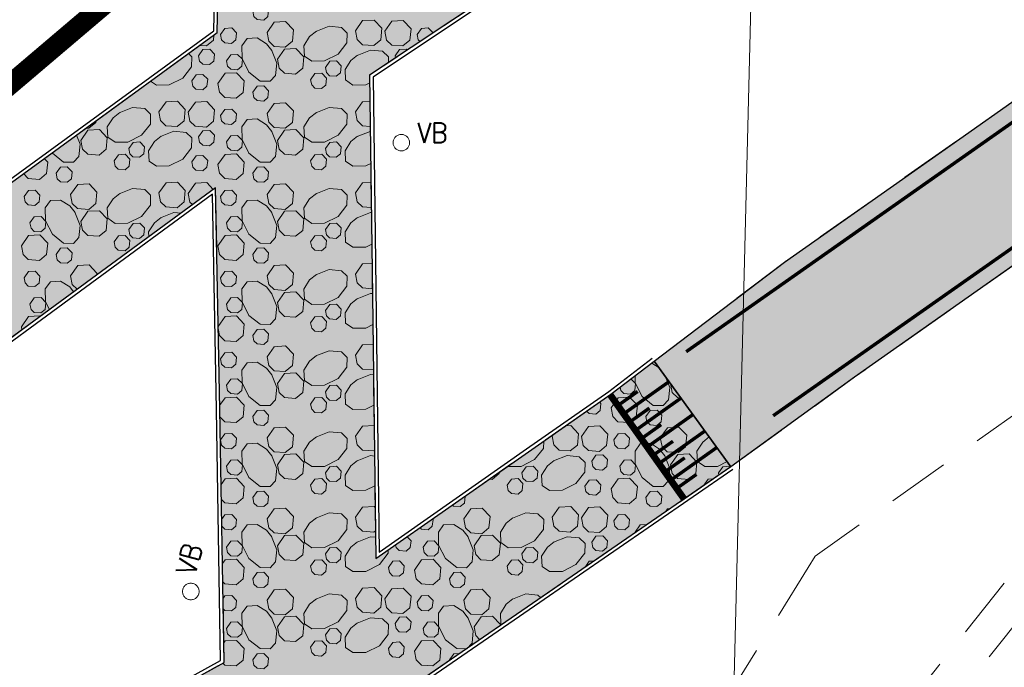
# Model space of a CAD drawing. Header units: metres. Extents: x 148316 to 148653, y 486436 to 486744.
# Tile 12 of 87: x 148396 to 148425, y 486558 to 486577. Entities that reach past the tile are written whole.
import ezdxf

# ---------------------------------------------------------------- set-up
doc = ezdxf.new("R2010")
doc.units = ezdxf.units.M
doc.header["$MEASUREMENT"] = 0
doc.linetypes.add('3-3 (0.10)', pattern=[6, -3, 3])
doc.linetypes.add('DGN Style 2', pattern=[3.0576, 1.83456, -1.22304])
for name, color, linetype, lineweight in [('BWR-nieuw-belijning-3-3 streep dik 100', 51, '3-3 (0.10)', 0), ('BWR-nieuw-raster-asfaltweg 60%', 253, 'Continuous', 30), ('BWR-nieuw-raster-betongranulaat 20%', 254, 'Continuous', 30), ('BWR-verw-band-opsluit 100x200_GV', 6, '1020w', 30), ('BWR-verw-situatie', 214, 'DGN Style 2', 13), ('N-WE-VW-MARKERING_DREMPEL-G', 7, 'Continuous', 30), ('N-WE-VW-MARKERING_LANGS_STREEP_DOORGETROKKEN_010-G', 7, 'Continuous', 13), ('TOP-L-duiker', 7, 'Continuous', 0), ('WVB-alg-werkgrens', 6, 'Continuous', 53), ('WVB-pen-dik 013', 1, 'Continuous', 0)]:
    doc.layers.add(name, color=color, linetype=linetype, lineweight=lineweight)
doc.styles.add('Style-STANDARD', font='STANDARD.shx')
doc.styles.add('Style-WORKING', font='WORKING.shx')
doc.linetypes.add('1020w', pattern='A,1.8,-0.3,["v",Style-WORKING,S=0.499998,R=0,X=-0.132,Y=-0.187],-2.1', length=4.2)
doc.linetypes.add('betonrugw', pattern='A,1,-1.1,["v",Style-WORKING,S=0.499998,R=0,X=-0.132,Y=-0.187],-2.1', length=4.2)

# ---------------------------------------------------------------- blocks, each defined once
blk = doc.blocks.new('14')
at = {"color": 0, "linetype": 'ByBlock', "lineweight": -2}
blk.add_circle((0, 0), 0.25, dxfattribs=at)
at = {"color": 0, "linetype": 'ByBlock', "lineweight": -2, "style": 'Style-STANDARD'}
blk.add_text('VB', height=0.6, dxfattribs=at).set_placement((0.483, 0))

msp = doc.modelspace()

# ---------------------------------------------------------------- hatches: boundary and pattern name
at = {"layer": 'BWR-nieuw-raster-asfaltweg 60%'}
msp.add_hatch(color=256, dxfattribs=at).paths.add_polyline_path([(148425.534, 486574.897, 0.151059), (148429.434, 486572.794), (148428.229, 486571.946), (148420.725, 486566.663), (148417.076, 486564.021), (148414.815, 486567.143), (148418.657, 486570.064), (148423.83, 486573.699)])
at = {"layer": 'BWR-nieuw-raster-betongranulaat 20%'}
msp.add_hatch(color=256, dxfattribs=at).paths.add_polyline_path([(148402.604, 486551.092), (148402.459, 486554.116), (148402.395, 486554.128), (148402.237, 486554.035), (148400.721, 486553.145), (148396.138, 486550.624), (148395.445, 486550.243), (148394.065, 486549.403), (148392.273, 486552.907), (148393.697, 486553.603), (148402.115, 486558.251), (148401.987, 486565.719), (148401.865, 486572.257), (148394.199, 486566.633), (148394.3, 486566.518), (148393.832, 486566.187), (148391.487, 486569.233), (148392.769, 486570.183), (148393.614, 486570.797), (148401.836, 486576.775), (148401.913, 486576.831), (148402.053, 486583.234), (148406.712, 486583.112), (148406.709, 486583.063), (148406.533, 486580.127), (148411.61, 486583.658), (148415.117, 486586.097), (148417.412, 486582.847), (148416.905, 486582.575), (148411.327, 486578.853), (148406.411, 486575.573), (148406.494, 486569.071), (148406.593, 486561.312), (148411.104, 486564.465), (148413.534, 486566.164), (148414.815, 486567.143), (148417.076, 486564.021), (148411.223, 486559.992), (148406.756, 486556.917), (148407.038, 486553.161), (148407.134, 486551.445), (148407.135, 486551.412), (148402.605, 486551.052)], flags=0)

# ---------------------------------------------------------------- linework, layer by layer
at = {"layer": 'BWR-nieuw-belijning-3-3 streep dik 100', "color": 7, "const_width": 0.1, "flags": 128}
msp.add_lwpolyline([(148458.529, 486593.745), (148418.323, 486565.527)], dxfattribs=at)
at = {"layer": 'BWR-nieuw-raster-asfaltweg 60%', "flags": 128}
msp.add_lwpolyline([(148425.534, 486574.897, 0.151059), (148429.434, 486572.794), (148428.229, 486571.946), (148420.725, 486566.663), (148417.076, 486564.021), (148414.815, 486567.143), (148418.657, 486570.064), (148423.83, 486573.699)], format="xyb", close=True, dxfattribs=at)
at = {"layer": 'BWR-nieuw-raster-betongranulaat 20%', "flags": 128}
for points in [[(148393.614, 486570.797), (148401.836, 486576.775), (148401.913, 486576.831), (148402.053, 486583.234), (148406.712, 486583.112), (148406.709, 486583.063), (148406.533, 486580.127), (148411.61, 486583.658), (148415.117, 486586.097), (148417.412, 486582.847), (148416.905, 486582.575), (148411.327, 486578.853), (148406.411, 486575.573), (148406.494, 486569.071), (148406.593, 486561.312), (148411.104, 486564.465), (148413.534, 486566.164), (148414.815, 486567.143), (148417.076, 486564.021), (148411.223, 486559.992), (148406.756, 486556.917)], [(148393.697, 486553.603), (148402.115, 486558.251), (148401.987, 486565.719), (148401.865, 486572.257), (148394.199, 486566.633)]]:
    msp.add_lwpolyline(points, dxfattribs=at)
at = {"layer": 'BWR-verw-band-opsluit 100x200_GV', "linetype": 'betonrugw', "flags": 128}
for points in [[(148391.427, 486569.313), (148392.71, 486570.264), (148393.555, 486570.878), (148401.814, 486576.883), (148401.954, 486583.285), (148401.957, 486584.007), (148402.025, 486585.533), (148402.101, 486587.055), (148402.184, 486588.579), (148402.216, 486589.109), (148402.243, 486589.561)], [(148417.459, 486582.759), (148416.957, 486582.489), (148406.512, 486575.52), (148406.691, 486561.502), (148411.047, 486564.547), (148413.475, 486566.245), (148414.754, 486567.222)], [(148392.229, 486552.997), (148393.651, 486553.692), (148402.014, 486558.309), (148401.887, 486565.717), (148401.769, 486572.062), (148394.265, 486566.558)], [(148417.133, 486563.939), (148411.28, 486559.91), (148406.86, 486556.867), (148407.138, 486553.168), (148407.138, 486553.167), (148407.234, 486551.451), (148407.234, 486551.449), (148407.355, 486548.512), (148407.355, 486548.517), (148407.734, 486544.417)]]:
    msp.add_lwpolyline(points, dxfattribs=at)
at = {"layer": 'BWR-verw-situatie', "linetype": 'DGN Style 2'}
for p, q in [((148450.763, 486583.567), (148419.559, 486561.383)), ((148419.352, 486561.049), (148419.559, 486561.383)), ((148415.251, 486554.443), (148419.352, 486561.049)), ((148425.146, 486560.587), (148423.212, 486558.16)), ((148425.841, 486559.853), (148423.811, 486557.307)), ((148423.212, 486558.16), (148419.19, 486553.113))]:
    msp.add_line(p, q, dxfattribs=at)
at = {"layer": 'BWR-verw-situatie'}
for p, q in [((148417.076, 486564.021), (148411.223, 486559.992)), ((148411.223, 486559.992), (148406.756, 486556.917))]:
    msp.add_line(p, q, dxfattribs=at)
at = {"layer": 'BWR-verw-situatie', "flags": 128}
for points in [[(148414.815, 486567.143), (148418.657, 486570.064), (148423.83, 486573.699), (148428.292, 486576.837), (148453.446, 486594.525), (148457.314, 486597.229)], [(148402.343, 486589.555), (148402.316, 486589.103), (148402.284, 486588.573), (148402.201, 486587.05), (148402.125, 486585.528), (148402.057, 486584.005), (148402.054, 486583.284), (148401.913, 486576.831)], [(148417.412, 486582.847), (148416.905, 486582.575), (148411.327, 486578.853), (148406.411, 486575.573)], [(148401.913, 486576.831), (148401.836, 486576.775), (148393.614, 486570.797)], [(148406.411, 486575.573), (148406.494, 486569.071), (148406.593, 486561.312)], [(148401.865, 486572.257), (148394.199, 486566.633), (148394.3, 486566.518), (148393.832, 486566.187)], [(148402.115, 486558.251), (148401.987, 486565.719), (148401.865, 486572.257)], [(148417.076, 486564.021), (148420.725, 486566.663), (148428.229, 486571.946)], [(148406.593, 486561.312), (148411.104, 486564.465), (148413.534, 486566.164), (148414.815, 486567.143)], [(148417.076, 486564.021), (148414.815, 486567.143)], [(148392.273, 486552.907), (148393.697, 486553.603), (148402.115, 486558.251)]]:
    msp.add_lwpolyline(points, dxfattribs=at)
at = {"layer": 'N-WE-VW-MARKERING_DREMPEL-G', "flags": 128}
for points, const_width in [([(148413.911, 486565.583), (148415.254, 486566.537)], 0.1), ([(148413.512, 486566.147), (148415.695, 486563.071)], 0.2), ([(148413.738, 486565.828), (148414.324, 486566.244)], 0.1), ([(148414.259, 486565.094), (148415.606, 486566.051)], 0.1), ([(148414.085, 486565.339), (148414.671, 486565.755)], 0.1), ([(148414.606, 486564.605), (148415.958, 486565.565)], 0.1), ([(148414.432, 486564.85), (148415.018, 486565.266)], 0.1), ([(148414.953, 486564.116), (148416.31, 486565.079)], 0.1), ([(148414.78, 486564.36), (148415.366, 486564.776)], 0.1), ([(148415.301, 486563.626), (148416.662, 486564.593)], 0.1), ([(148415.127, 486563.871), (148415.713, 486564.287)], 0.1), ([(148415.474, 486563.382), (148416.06, 486563.798)], 0.1)]:
    msp.add_lwpolyline(points, dxfattribs=dict(at, const_width=const_width))
at = {"layer": 'N-WE-VW-MARKERING_LANGS_STREEP_DOORGETROKKEN_010-G', "const_width": 0.1, "flags": 128}
msp.add_lwpolyline([(148415.755, 486567.417), (148457.599, 486596.822)], dxfattribs=at)
at = {"layer": 'TOP-L-duiker', "color": 7, "linetype": 'Continuous', "lineweight": 0, "flags": 128}
msp.add_lwpolyline([(148417.035, 486552.257), (148418.192, 486599.046)], dxfattribs=at)
at = {"layer": 'WVB-alg-werkgrens', "const_width": 0.6, "flags": 128}
msp.add_lwpolyline([(148548.149, 486682.039), (148429.135, 486597.978), (148424.723, 486596.403), (148422.293, 486596.275), (148409.921, 486585.871), (148409.991, 486591.673), (148399.824, 486591.795), (148399.666, 486578.585), (148362.388, 486546.945), (148366.864, 486540.289), (148385.843, 486553.051), (148390.082, 486545.198), (148397.936, 486549.438), (148405.482, 486505.39), (148415.064, 486470.684), (148423.293, 486449.926), (148506.104, 486508.865)], dxfattribs=at)
at = {"layer": 'WVB-pen-dik 013'}
for p, q in [((148407.177, 486576.084), (148407.166, 486576.148)), ((148406.041, 486573.763), (148406.432, 486573.919)), ((148396.148, 486568.063), (148396.131, 486568.153)), ((148414.737, 486567.083), (148414.962, 486566.94)), ((148415.296, 486566.476), (148415.297, 486566.477)), ((148411.798, 486564.923), (148411.836, 486564.977)), ((148416.428, 486564.898), (148416.438, 486564.902)), ((148416.724, 486563.778), (148416.711, 486563.846)), ((148416.278, 486563.471), (148416.276, 486563.481)), ((148408.77, 486558.303), (148408.766, 486558.326))]:
    msp.add_line(p, q, dxfattribs=at)
at = {"layer": 'WVB-pen-dik 013', "flags": 128}
for points in [[(148402.963, 486577.466), (148403.091, 486577.646), (148403.291, 486577.656), (148403.431, 486577.511), (148403.411, 486577.308), (148403.286, 486577.203), (148403.088, 486577.218), (148402.993, 486577.308), (148402.963, 486577.466)], [(148405.996, 486576.886), (148406.206, 486577.186), (148406.543, 486577.203), (148406.773, 486576.961), (148406.741, 486576.623), (148406.533, 486576.451), (148406.201, 486576.476), (148406.046, 486576.628), (148405.996, 486576.886)], [(148402.013, 486576.778), (148402.141, 486576.958), (148402.341, 486576.971), (148402.481, 486576.826), (148402.458, 486576.621), (148402.336, 486576.516), (148402.136, 486576.533), (148402.043, 486576.623), (148402.013, 486576.778)], [(148403.386, 486576.838), (148403.598, 486577.136), (148403.933, 486577.156), (148404.166, 486576.913), (148404.131, 486576.576), (148403.923, 486576.403), (148403.593, 486576.426), (148403.438, 486576.578), (148403.386, 486576.838)], [(148404.823, 486576.861), (148405.216, 486577.018), (148405.578, 486576.986), (148405.748, 486576.821), (148405.743, 486576.528), (148405.481, 486576.196), (148405.078, 486575.996), (148404.701, 486575.988), (148404.486, 486576.141), (148404.468, 486576.443), (148404.641, 486576.713), (148404.841, 486576.871)], [(148406.858, 486576.873), (148407.071, 486577.171), (148407.406, 486577.191), (148407.638, 486576.948), (148407.603, 486576.611), (148407.396, 486576.438), (148407.066, 486576.461), (148406.911, 486576.613), (148406.858, 486576.873)], [(148407.816, 486576.778), (148407.943, 486576.958), (148408.143, 486576.971), (148408.283, 486576.826), (148408.283, 486576.822)], [(148401.816, 486576.761), (148401.801, 486576.611), (148401.593, 486576.438), (148401.392, 486576.452)], [(148403.511, 486576.323), (148403.668, 486575.931), (148403.633, 486575.568), (148403.473, 486575.398), (148403.181, 486575.403), (148402.848, 486575.666), (148402.646, 486576.068), (148402.641, 486576.446), (148402.793, 486576.661), (148403.093, 486576.678), (148403.363, 486576.506), (148403.521, 486576.306)], [(148407.902, 486576.568), (148407.846, 486576.623), (148407.816, 486576.778)], [(148401.363, 486576.148), (148401.488, 486576.331), (148401.691, 486576.341), (148401.831, 486576.196), (148401.808, 486575.991), (148401.683, 486575.888), (148401.486, 486575.903), (148401.391, 486575.993), (148401.363, 486576.148)], [(148403.691, 486576.046), (148403.901, 486576.346), (148404.236, 486576.363), (148404.468, 486576.121), (148404.436, 486575.783), (148404.228, 486575.611), (148403.896, 486575.636), (148403.741, 486575.788), (148403.691, 486576.046)], [(148407.166, 486576.148), (148407.291, 486576.331), (148407.493, 486576.341), (148407.52, 486576.313)], [(148401.064, 486576.213), (148401.166, 486576.116), (148401.158, 486575.826), (148400.898, 486575.491), (148400.496, 486575.291), (148400.116, 486575.286), (148399.948, 486575.403)], [(148402.188, 486576.001), (148402.316, 486576.181), (148402.516, 486576.191), (148402.656, 486576.046), (148402.636, 486575.843), (148402.511, 486575.738), (148402.313, 486575.753), (148402.218, 486575.843), (148402.188, 486576.001)], [(148406.414, 486575.348), (148406.298, 486575.291), (148405.918, 486575.286), (148405.703, 486575.436), (148405.686, 486575.741), (148405.861, 486576.008), (148406.058, 486576.166)], [(148406.041, 486576.156), (148406.436, 486576.313), (148406.796, 486576.281), (148406.968, 486576.116), (148406.964, 486575.942)], [(148405.106, 486575.808), (148405.233, 486575.986), (148405.433, 486575.998), (148405.573, 486575.853), (148405.551, 486575.648), (148405.426, 486575.546), (148405.228, 486575.561), (148405.136, 486575.651), (148405.106, 486575.808)], [(148401.163, 486575.408), (148401.291, 486575.588), (148401.491, 486575.601), (148401.631, 486575.456), (148401.608, 486575.251), (148401.486, 486575.146), (148401.286, 486575.163), (148401.193, 486575.253), (148401.163, 486575.408)], [(148401.933, 486575.331), (148402.143, 486575.631), (148402.481, 486575.648), (148402.711, 486575.406), (148402.678, 486575.068), (148402.471, 486574.896), (148402.138, 486574.921), (148401.983, 486575.073), (148401.933, 486575.331)], [(148404.671, 486575.443), (148404.798, 486575.623), (148404.998, 486575.636), (148405.136, 486575.488), (148405.116, 486575.286), (148404.993, 486575.181), (148404.793, 486575.198), (148404.701, 486575.288), (148404.671, 486575.443)], [(148402.963, 486575.073), (148403.091, 486575.253), (148403.291, 486575.263), (148403.431, 486575.118), (148403.411, 486574.916), (148403.286, 486574.811), (148403.088, 486574.826), (148402.993, 486574.916), (148402.963, 486575.073)], [(148399.021, 486574.468), (148399.413, 486574.626), (148399.776, 486574.593), (148399.946, 486574.428), (148399.941, 486574.136), (148399.678, 486573.803), (148399.276, 486573.603), (148398.898, 486573.596), (148398.683, 486573.748), (148398.666, 486574.051), (148398.838, 486574.321), (148399.038, 486574.478)], [(148400.193, 486574.493), (148400.403, 486574.793), (148400.741, 486574.811), (148400.971, 486574.568), (148400.938, 486574.231), (148400.731, 486574.058), (148400.398, 486574.083), (148400.243, 486574.236), (148400.193, 486574.493)], [(148401.056, 486574.481), (148401.268, 486574.778), (148401.603, 486574.798), (148401.836, 486574.556), (148401.801, 486574.218), (148401.593, 486574.046), (148401.263, 486574.068), (148401.108, 486574.221), (148401.056, 486574.481)], [(148403.386, 486574.446), (148403.598, 486574.743), (148403.933, 486574.763), (148404.166, 486574.521), (148404.131, 486574.183), (148403.923, 486574.011), (148403.593, 486574.033), (148403.438, 486574.186), (148403.386, 486574.446)], [(148404.823, 486574.468), (148405.216, 486574.626), (148405.578, 486574.593), (148405.748, 486574.428), (148405.743, 486574.136), (148405.481, 486573.803), (148405.078, 486573.603), (148404.701, 486573.596), (148404.486, 486573.748), (148404.468, 486574.051), (148404.641, 486574.321), (148404.841, 486574.478)], [(148405.996, 486574.493), (148406.206, 486574.793), (148406.421, 486574.804)], [(148402.013, 486574.386), (148402.141, 486574.566), (148402.341, 486574.578), (148402.481, 486574.433), (148402.458, 486574.228), (148402.336, 486574.123), (148402.136, 486574.141), (148402.043, 486574.231), (148402.013, 486574.386)], [(148406.43, 486574.066), (148406.201, 486574.083), (148406.046, 486574.236), (148405.996, 486574.493)], [(148398.333, 486574.228), (148398.328, 486574.183), (148398.121, 486574.011), (148398.041, 486574.016)], [(148403.511, 486573.931), (148403.668, 486573.538), (148403.633, 486573.176), (148403.473, 486573.006), (148403.181, 486573.011), (148402.848, 486573.273), (148402.646, 486573.676), (148402.641, 486574.053), (148402.793, 486574.268), (148403.093, 486574.286), (148403.363, 486574.113), (148403.521, 486573.913)], [(148397.757, 486573.809), (148397.866, 486573.538), (148397.831, 486573.176), (148397.671, 486573.006), (148397.378, 486573.011), (148397.046, 486573.273), (148397.039, 486573.287)], [(148397.888, 486573.653), (148398.098, 486573.953), (148398.433, 486573.971), (148398.666, 486573.728), (148398.633, 486573.391), (148398.426, 486573.218), (148398.093, 486573.243), (148397.938, 486573.396), (148397.888, 486573.653)], [(148400.238, 486573.763), (148400.633, 486573.921), (148400.993, 486573.888), (148401.166, 486573.723), (148401.158, 486573.433), (148400.898, 486573.098), (148400.496, 486572.898), (148400.116, 486572.893), (148399.901, 486573.043), (148399.883, 486573.348), (148400.058, 486573.616), (148400.256, 486573.773)], [(148401.363, 486573.756), (148401.488, 486573.938), (148401.691, 486573.948), (148401.831, 486573.803), (148401.808, 486573.598), (148401.683, 486573.496), (148401.486, 486573.511), (148401.391, 486573.601), (148401.363, 486573.756)], [(148402.188, 486573.608), (148402.316, 486573.788), (148402.516, 486573.798), (148402.656, 486573.653), (148402.636, 486573.451), (148402.511, 486573.346), (148402.313, 486573.361), (148402.218, 486573.451), (148402.188, 486573.608)], [(148403.691, 486573.653), (148403.901, 486573.953), (148404.236, 486573.971), (148404.468, 486573.728), (148404.436, 486573.391), (148404.228, 486573.218), (148403.896, 486573.243), (148403.741, 486573.396), (148403.691, 486573.653)], [(148406.444, 486572.971), (148406.298, 486572.898), (148405.918, 486572.893), (148405.703, 486573.043), (148405.686, 486573.348), (148405.861, 486573.616), (148406.058, 486573.773)], [(148399.303, 486573.416), (148399.431, 486573.593), (148399.631, 486573.606), (148399.771, 486573.461), (148399.748, 486573.256), (148399.623, 486573.153), (148399.426, 486573.168), (148399.333, 486573.258), (148399.303, 486573.416)], [(148405.106, 486573.416), (148405.233, 486573.593), (148405.433, 486573.606), (148405.573, 486573.461), (148405.551, 486573.256), (148405.426, 486573.153), (148405.228, 486573.168), (148405.136, 486573.258), (148405.106, 486573.416)], [(148398.868, 486573.051), (148398.996, 486573.231), (148399.196, 486573.243), (148399.333, 486573.096), (148399.313, 486572.893), (148399.191, 486572.788), (148398.991, 486572.806), (148398.898, 486572.896), (148398.868, 486573.051)], [(148401.163, 486573.016), (148401.291, 486573.196), (148401.491, 486573.208), (148401.631, 486573.063), (148401.608, 486572.858), (148401.486, 486572.753), (148401.286, 486572.771), (148401.193, 486572.861), (148401.163, 486573.016)], [(148401.933, 486572.938), (148402.143, 486573.238), (148402.481, 486573.256), (148402.711, 486573.013), (148402.678, 486572.676), (148402.471, 486572.503), (148402.138, 486572.528), (148401.983, 486572.681), (148401.933, 486572.938)], [(148404.671, 486573.051), (148404.798, 486573.231), (148404.998, 486573.243), (148405.136, 486573.096), (148405.116, 486572.893), (148404.993, 486572.788), (148404.793, 486572.806), (148404.701, 486572.896), (148404.671, 486573.051)], [(148396.808, 486573.119), (148396.908, 486573.013), (148396.876, 486572.676), (148396.668, 486572.503), (148396.336, 486572.528), (148396.191, 486572.671)], [(148397.161, 486572.681), (148397.288, 486572.861), (148397.488, 486572.871), (148397.628, 486572.726), (148397.608, 486572.523), (148397.483, 486572.418), (148397.286, 486572.433), (148397.191, 486572.523), (148397.161, 486572.681)], [(148402.963, 486572.681), (148403.091, 486572.861), (148403.291, 486572.871), (148403.431, 486572.726), (148403.411, 486572.523), (148403.286, 486572.418), (148403.088, 486572.433), (148402.993, 486572.523), (148402.963, 486572.681)], [(148397.583, 486572.053), (148397.796, 486572.351), (148398.131, 486572.371), (148398.363, 486572.128), (148398.328, 486571.791), (148398.121, 486571.618), (148397.791, 486571.641), (148397.636, 486571.793), (148397.583, 486572.053)], [(148400.193, 486572.101), (148400.403, 486572.401), (148400.741, 486572.418), (148400.971, 486572.176), (148400.938, 486571.838), (148400.731, 486571.666), (148400.398, 486571.691), (148400.243, 486571.843), (148400.193, 486572.101)], [(148401.056, 486572.088), (148401.268, 486572.386), (148401.603, 486572.406), (148401.795, 486572.206)], [(148403.386, 486572.053), (148403.598, 486572.351), (148403.933, 486572.371), (148404.166, 486572.128), (148404.131, 486571.791), (148403.923, 486571.618), (148403.593, 486571.641), (148403.438, 486571.793), (148403.386, 486572.053)], [(148405.996, 486572.101), (148406.206, 486572.401), (148406.451, 486572.413)], [(148396.211, 486571.993), (148396.338, 486572.173), (148396.538, 486572.186), (148396.678, 486572.041), (148396.656, 486571.836), (148396.533, 486571.731), (148396.333, 486571.748), (148396.241, 486571.838), (148396.211, 486571.993)], [(148399.021, 486572.076), (148399.413, 486572.233), (148399.776, 486572.201), (148399.946, 486572.036), (148399.941, 486571.743), (148399.678, 486571.411), (148399.276, 486571.211), (148398.898, 486571.203), (148398.683, 486571.356), (148398.666, 486571.658), (148398.838, 486571.928), (148399.038, 486572.086)], [(148401.182, 486571.756), (148401.108, 486571.828), (148401.056, 486572.088)], [(148402.013, 486571.993), (148402.141, 486572.173), (148402.341, 486572.186), (148402.481, 486572.041), (148402.458, 486571.836), (148402.336, 486571.731), (148402.136, 486571.748), (148402.043, 486571.838), (148402.013, 486571.993)], [(148404.823, 486572.076), (148405.216, 486572.233), (148405.578, 486572.201), (148405.748, 486572.036), (148405.743, 486571.743), (148405.481, 486571.411), (148405.078, 486571.211), (148404.701, 486571.203), (148404.486, 486571.356), (148404.468, 486571.658), (148404.641, 486571.928), (148404.841, 486572.086)], [(148406.461, 486571.671), (148406.201, 486571.691), (148406.046, 486571.843), (148405.996, 486572.101)], [(148397.708, 486571.538), (148397.866, 486571.146), (148397.831, 486570.783), (148397.671, 486570.613), (148397.378, 486570.618), (148397.046, 486570.881), (148396.843, 486571.283), (148396.838, 486571.661), (148396.991, 486571.876), (148397.291, 486571.893), (148397.561, 486571.721), (148397.718, 486571.521)], [(148403.511, 486571.538), (148403.668, 486571.146), (148403.633, 486570.783), (148403.473, 486570.613), (148403.181, 486570.618), (148402.848, 486570.881), (148402.646, 486571.283), (148402.641, 486571.661), (148402.793, 486571.876), (148403.093, 486571.893), (148403.363, 486571.721), (148403.521, 486571.521)], [(148396.386, 486571.216), (148396.513, 486571.396), (148396.713, 486571.406), (148396.853, 486571.261), (148396.833, 486571.058), (148396.708, 486570.953), (148396.511, 486570.968), (148396.416, 486571.058), (148396.386, 486571.216)], [(148397.888, 486571.261), (148398.098, 486571.561), (148398.433, 486571.578), (148398.666, 486571.336), (148398.633, 486570.998), (148398.426, 486570.826), (148398.093, 486570.851), (148397.938, 486571.003), (148397.888, 486571.261)], [(148400.238, 486571.371), (148400.633, 486571.528), (148400.845, 486571.509)], [(148402.188, 486571.216), (148402.316, 486571.396), (148402.516, 486571.406), (148402.656, 486571.261), (148402.636, 486571.058), (148402.511, 486570.953), (148402.313, 486570.968), (148402.218, 486571.058), (148402.188, 486571.216)], [(148403.691, 486571.261), (148403.901, 486571.561), (148404.236, 486571.578), (148404.468, 486571.336), (148404.436, 486570.998), (148404.228, 486570.826), (148403.896, 486570.851), (148403.741, 486571.003), (148403.691, 486571.261)], [(148406.041, 486571.371), (148406.436, 486571.528), (148406.463, 486571.526)], [(148399.303, 486571.023), (148399.431, 486571.201), (148399.631, 486571.213), (148399.771, 486571.068), (148399.748, 486570.863), (148399.623, 486570.761), (148399.426, 486570.776), (148399.333, 486570.866), (148399.303, 486571.023)], [(148399.892, 486570.809), (148399.883, 486570.956), (148400.058, 486571.223), (148400.256, 486571.381)], [(148405.106, 486571.023), (148405.233, 486571.201), (148405.433, 486571.213), (148405.573, 486571.068), (148405.551, 486570.863), (148405.426, 486570.761), (148405.228, 486570.776), (148405.136, 486570.866), (148405.106, 486571.023)], [(148406.475, 486570.593), (148406.298, 486570.506), (148405.918, 486570.501), (148405.703, 486570.651), (148405.686, 486570.956), (148405.861, 486571.223), (148406.058, 486571.381)], [(148396.131, 486570.546), (148396.341, 486570.846), (148396.678, 486570.863), (148396.908, 486570.621), (148396.876, 486570.283), (148396.668, 486570.111), (148396.336, 486570.136), (148396.181, 486570.288), (148396.131, 486570.546)], [(148398.868, 486570.658), (148398.996, 486570.838), (148399.196, 486570.851), (148399.333, 486570.703), (148399.313, 486570.501), (148399.191, 486570.396), (148398.991, 486570.413), (148398.898, 486570.503), (148398.868, 486570.658)], [(148401.933, 486570.546), (148402.143, 486570.846), (148402.481, 486570.863), (148402.711, 486570.621), (148402.678, 486570.283), (148402.471, 486570.111), (148402.138, 486570.136), (148401.983, 486570.288), (148401.933, 486570.546)], [(148404.671, 486570.658), (148404.798, 486570.838), (148404.998, 486570.851), (148405.136, 486570.703), (148405.116, 486570.501), (148404.993, 486570.396), (148404.793, 486570.413), (148404.701, 486570.503), (148404.671, 486570.658)], [(148397.161, 486570.288), (148397.288, 486570.468), (148397.488, 486570.478), (148397.628, 486570.333), (148397.608, 486570.131), (148397.483, 486570.026), (148397.286, 486570.041), (148397.191, 486570.131), (148397.161, 486570.288)], [(148402.963, 486570.288), (148403.091, 486570.468), (148403.291, 486570.478), (148403.431, 486570.333), (148403.411, 486570.131), (148403.286, 486570.026), (148403.088, 486570.041), (148402.993, 486570.131), (148402.963, 486570.288)], [(148397.583, 486569.661), (148397.796, 486569.958), (148398.131, 486569.978), (148398.363, 486569.736), (148398.358, 486569.684)], [(148403.386, 486569.661), (148403.598, 486569.958), (148403.933, 486569.978), (148404.166, 486569.736), (148404.131, 486569.398), (148403.923, 486569.226), (148403.593, 486569.248), (148403.438, 486569.401), (148403.386, 486569.661)], [(148405.996, 486569.708), (148406.206, 486570.008), (148406.482, 486570.023)], [(148396.211, 486569.601), (148396.338, 486569.781), (148396.538, 486569.793), (148396.678, 486569.648), (148396.656, 486569.443), (148396.533, 486569.338), (148396.333, 486569.356), (148396.241, 486569.446), (148396.211, 486569.601)], [(148397.779, 486569.26), (148397.636, 486569.401), (148397.583, 486569.661)], [(148402.013, 486569.601), (148402.141, 486569.781), (148402.341, 486569.793), (148402.481, 486569.648), (148402.458, 486569.443), (148402.336, 486569.338), (148402.136, 486569.356), (148402.043, 486569.446), (148402.013, 486569.601)], [(148404.823, 486569.683), (148405.216, 486569.841), (148405.578, 486569.808), (148405.748, 486569.643), (148405.743, 486569.351), (148405.481, 486569.018), (148405.078, 486568.818), (148404.701, 486568.811), (148404.486, 486568.963), (148404.468, 486569.266), (148404.641, 486569.536), (148404.841, 486569.693)], [(148406.491, 486569.276), (148406.201, 486569.298), (148406.046, 486569.451), (148405.996, 486569.708)], [(148396.96, 486568.659), (148396.843, 486568.891), (148396.838, 486569.268), (148396.991, 486569.483), (148397.291, 486569.501), (148397.561, 486569.328), (148397.675, 486569.183)], [(148403.511, 486569.146), (148403.668, 486568.753), (148403.633, 486568.391), (148403.473, 486568.221), (148403.181, 486568.226), (148402.848, 486568.488), (148402.646, 486568.891), (148402.641, 486569.268), (148402.793, 486569.483), (148403.093, 486569.501), (148403.363, 486569.328), (148403.521, 486569.128)], [(148403.691, 486568.868), (148403.901, 486569.168), (148404.236, 486569.186), (148404.468, 486568.943), (148404.436, 486568.606), (148404.228, 486568.433), (148403.896, 486568.458), (148403.741, 486568.611), (148403.691, 486568.868)], [(148406.041, 486568.978), (148406.436, 486569.136), (148406.493, 486569.131)], [(148396.386, 486568.823), (148396.513, 486569.003), (148396.713, 486569.013), (148396.853, 486568.868), (148396.833, 486568.666), (148396.708, 486568.561), (148396.511, 486568.576), (148396.416, 486568.666), (148396.386, 486568.823)], [(148402.188, 486568.823), (148402.316, 486569.003), (148402.516, 486569.013), (148402.656, 486568.868), (148402.636, 486568.666), (148402.511, 486568.561), (148402.313, 486568.576), (148402.218, 486568.666), (148402.188, 486568.823)], [(148405.106, 486568.631), (148405.233, 486568.808), (148405.433, 486568.821), (148405.573, 486568.676), (148405.551, 486568.471), (148405.426, 486568.368), (148405.228, 486568.383), (148405.136, 486568.473), (148405.106, 486568.631)], [(148406.505, 486568.216), (148406.298, 486568.113), (148405.918, 486568.108), (148405.703, 486568.258), (148405.686, 486568.563), (148405.861, 486568.831), (148406.058, 486568.988)], [(148396.131, 486568.153), (148396.341, 486568.453), (148396.678, 486568.471), (148396.689, 486568.46)], [(148401.941, 486568.165), (148402.143, 486568.453), (148402.481, 486568.471), (148402.711, 486568.228), (148402.678, 486567.891), (148402.471, 486567.718), (148402.138, 486567.743), (148401.983, 486567.896), (148401.942, 486568.107)], [(148404.671, 486568.266), (148404.798, 486568.446), (148404.998, 486568.458), (148405.136, 486568.311), (148405.116, 486568.108), (148404.993, 486568.003), (148404.793, 486568.021), (148404.701, 486568.111), (148404.671, 486568.266)], [(148402.963, 486567.896), (148403.091, 486568.076), (148403.291, 486568.086), (148403.431, 486567.941), (148403.411, 486567.738), (148403.286, 486567.633), (148403.088, 486567.648), (148402.993, 486567.738), (148402.963, 486567.896)], [(148405.996, 486567.316), (148406.206, 486567.616), (148406.512, 486567.632)], [(148402.013, 486567.208), (148402.141, 486567.388), (148402.341, 486567.401), (148402.481, 486567.256), (148402.458, 486567.051), (148402.336, 486566.946), (148402.136, 486566.963), (148402.043, 486567.053), (148402.013, 486567.208)], [(148403.386, 486567.268), (148403.598, 486567.566), (148403.933, 486567.586), (148404.166, 486567.343), (148404.131, 486567.006), (148403.923, 486566.833), (148403.593, 486566.856), (148403.438, 486567.008), (148403.386, 486567.268)], [(148404.823, 486567.291), (148405.216, 486567.448), (148405.578, 486567.416), (148405.748, 486567.251), (148405.743, 486566.958), (148405.481, 486566.626), (148405.078, 486566.426), (148404.701, 486566.418), (148404.486, 486566.571), (148404.468, 486566.873), (148404.641, 486567.143), (148404.841, 486567.301)], [(148406.522, 486566.882), (148406.201, 486566.906), (148406.046, 486567.058), (148405.996, 486567.316)], [(148403.511, 486566.753), (148403.668, 486566.361), (148403.633, 486565.998), (148403.473, 486565.828), (148403.181, 486565.833), (148402.848, 486566.096), (148402.646, 486566.498), (148402.641, 486566.876), (148402.793, 486567.091), (148403.093, 486567.108), (148403.363, 486566.936), (148403.521, 486566.736)], [(148403.691, 486566.476), (148403.901, 486566.776), (148404.236, 486566.793), (148404.468, 486566.551), (148404.436, 486566.213), (148404.228, 486566.041), (148403.896, 486566.066), (148403.741, 486566.218), (148403.691, 486566.476)], [(148406.041, 486566.586), (148406.436, 486566.743), (148406.524, 486566.735)], [(148402.188, 486566.431), (148402.316, 486566.611), (148402.516, 486566.621), (148402.656, 486566.476), (148402.636, 486566.273), (148402.511, 486566.168), (148402.313, 486566.183), (148402.218, 486566.273), (148402.188, 486566.431)], [(148406.535, 486565.838), (148406.298, 486565.721), (148405.918, 486565.716), (148405.703, 486565.866), (148405.686, 486566.171), (148405.861, 486566.438), (148406.058, 486566.596)], [(148414.125, 486566.616), (148414.261, 486566.476), (148414.241, 486566.273), (148414.116, 486566.168), (148413.918, 486566.183), (148413.823, 486566.273), (148413.805, 486566.371)], [(148415.139, 486566.696), (148415.273, 486566.361), (148415.238, 486565.998), (148415.078, 486565.828), (148414.786, 486565.833), (148414.453, 486566.096), (148414.251, 486566.498), (148414.248, 486566.71)], [(148415.601, 486566.058), (148415.501, 486566.066), (148415.346, 486566.218), (148415.296, 486566.476)], [(148405.106, 486566.238), (148405.233, 486566.416), (148405.433, 486566.428), (148405.573, 486566.283), (148405.551, 486566.078), (148405.426, 486565.976), (148405.228, 486565.991), (148405.136, 486566.081), (148405.106, 486566.238)], [(148401.985, 486565.834), (148402.143, 486566.061), (148402.481, 486566.078), (148402.711, 486565.836), (148402.678, 486565.498), (148402.471, 486565.326), (148402.138, 486565.351), (148401.991, 486565.496)], [(148404.671, 486565.873), (148404.798, 486566.053), (148404.998, 486566.066), (148405.136, 486565.918), (148405.116, 486565.716), (148404.993, 486565.611), (148404.793, 486565.628), (148404.701, 486565.718), (148404.671, 486565.873)], [(148413.196, 486565.927), (148413.236, 486565.886), (148413.213, 486565.681), (148413.091, 486565.576), (148412.891, 486565.593), (148412.818, 486565.664)], [(148413.538, 486565.761), (148413.748, 486566.061), (148414.086, 486566.078), (148414.316, 486565.836), (148414.283, 486565.498), (148414.076, 486565.326), (148413.743, 486565.351), (148413.588, 486565.503), (148413.538, 486565.761)], [(148402.963, 486565.503), (148403.091, 486565.683), (148403.291, 486565.693), (148403.431, 486565.548), (148403.411, 486565.346), (148403.286, 486565.241), (148403.088, 486565.256), (148402.993, 486565.346), (148402.963, 486565.503)], [(148414.568, 486565.503), (148414.696, 486565.683), (148414.896, 486565.693), (148415.036, 486565.548), (148415.016, 486565.346), (148414.891, 486565.241), (148414.693, 486565.256), (148414.598, 486565.346), (148414.568, 486565.503)], [(148402.013, 486564.816), (148402.141, 486564.996), (148402.341, 486565.008), (148402.481, 486564.863), (148402.458, 486564.658), (148402.336, 486564.553), (148402.136, 486564.571), (148402.043, 486564.661), (148402.013, 486564.816)], [(148403.386, 486564.876), (148403.598, 486565.173), (148403.933, 486565.193), (148404.166, 486564.951), (148404.131, 486564.613), (148403.923, 486564.441), (148403.593, 486564.463), (148403.438, 486564.616), (148403.386, 486564.876)], [(148404.823, 486564.898), (148405.216, 486565.056), (148405.578, 486565.023), (148405.748, 486564.858), (148405.743, 486564.566), (148405.481, 486564.233), (148405.078, 486564.033), (148404.701, 486564.026), (148404.486, 486564.178), (148404.468, 486564.481), (148404.641, 486564.751), (148404.841, 486564.908)], [(148405.996, 486564.923), (148406.206, 486565.223), (148406.543, 486565.241)], [(148412.203, 486565.233), (148412.346, 486565.241), (148412.576, 486564.998), (148412.543, 486564.661), (148412.336, 486564.488), (148412.003, 486564.513), (148411.848, 486564.666), (148411.798, 486564.923)], [(148412.661, 486564.911), (148412.873, 486565.208), (148413.208, 486565.228), (148413.441, 486564.986), (148413.406, 486564.648), (148413.198, 486564.476), (148412.868, 486564.498), (148412.713, 486564.651), (148412.661, 486564.911)], [(148413.618, 486564.816), (148413.746, 486564.996), (148413.946, 486565.008), (148414.086, 486564.863), (148414.063, 486564.658), (148413.941, 486564.553), (148413.741, 486564.571), (148413.648, 486564.661), (148413.618, 486564.816)], [(148414.991, 486564.876), (148415.203, 486565.173), (148415.538, 486565.193), (148415.771, 486564.951), (148415.736, 486564.613), (148415.528, 486564.441), (148415.198, 486564.463), (148415.043, 486564.616), (148414.991, 486564.876)], [(148403.511, 486564.361), (148403.668, 486563.968), (148403.633, 486563.606), (148403.473, 486563.436), (148403.181, 486563.441), (148402.848, 486563.703), (148402.646, 486564.106), (148402.641, 486564.483), (148402.793, 486564.698), (148403.093, 486564.716), (148403.363, 486564.543), (148403.521, 486564.343)], [(148406.552, 486564.504), (148406.533, 486564.488), (148406.201, 486564.513), (148406.046, 486564.666), (148405.996, 486564.923)], [(148411.549, 486564.776), (148411.546, 486564.566), (148411.283, 486564.233), (148410.881, 486564.033), (148410.503, 486564.026), (148410.49, 486564.035)], [(148415.116, 486564.361), (148415.273, 486563.968), (148415.238, 486563.606), (148415.078, 486563.436), (148414.786, 486563.441), (148414.453, 486563.703), (148414.251, 486564.106), (148414.246, 486564.483), (148414.398, 486564.698), (148414.698, 486564.716), (148414.968, 486564.543), (148415.126, 486564.343)], [(148416.966, 486564.173), (148416.683, 486564.033), (148416.306, 486564.026), (148416.091, 486564.178), (148416.073, 486564.481), (148416.246, 486564.751), (148416.438, 486564.902)], [(148402.188, 486564.038), (148402.316, 486564.218), (148402.516, 486564.228), (148402.656, 486564.083), (148402.636, 486563.881), (148402.511, 486563.776), (148402.313, 486563.791), (148402.218, 486563.881), (148402.188, 486564.038)], [(148403.691, 486564.083), (148403.901, 486564.383), (148404.236, 486564.401), (148404.468, 486564.158), (148404.436, 486563.821), (148404.228, 486563.648), (148403.896, 486563.673), (148403.741, 486563.826), (148403.691, 486564.083)], [(148406.566, 486563.461), (148406.298, 486563.328), (148405.918, 486563.323), (148405.703, 486563.473), (148405.686, 486563.778), (148405.861, 486564.046), (148406.058, 486564.203)], [(148406.041, 486564.193), (148406.436, 486564.351), (148406.554, 486564.34)], [(148411.843, 486564.193), (148412.238, 486564.351), (148412.598, 486564.318), (148412.771, 486564.153), (148412.763, 486563.863), (148412.503, 486563.528), (148412.101, 486563.328), (148411.721, 486563.323), (148411.506, 486563.473), (148411.488, 486563.778), (148411.663, 486564.046), (148411.861, 486564.203)], [(148412.968, 486564.186), (148413.093, 486564.368), (148413.296, 486564.378), (148413.436, 486564.233), (148413.413, 486564.028), (148413.288, 486563.926), (148413.091, 486563.941), (148412.996, 486564.031), (148412.968, 486564.186)], [(148413.793, 486564.038), (148413.921, 486564.218), (148414.121, 486564.228), (148414.261, 486564.083), (148414.241, 486563.881), (148414.116, 486563.776), (148413.918, 486563.791), (148413.823, 486563.881), (148413.793, 486564.038)], [(148415.296, 486564.083), (148415.506, 486564.383), (148415.841, 486564.401), (148416.073, 486564.158), (148416.041, 486563.821), (148415.833, 486563.648), (148415.501, 486563.673), (148415.346, 486563.826), (148415.296, 486564.083)], [(148405.106, 486563.846), (148405.233, 486564.023), (148405.433, 486564.036), (148405.573, 486563.891), (148405.551, 486563.686), (148405.426, 486563.583), (148405.228, 486563.598), (148405.136, 486563.688), (148405.106, 486563.846)], [(148410.242, 486563.863), (148410.238, 486563.821), (148410.031, 486563.648), (148409.945, 486563.655)], [(148410.908, 486563.846), (148411.036, 486564.023), (148411.236, 486564.036), (148411.376, 486563.891), (148411.353, 486563.686), (148411.228, 486563.583), (148411.031, 486563.598), (148410.938, 486563.688), (148410.908, 486563.846)], [(148416.711, 486563.846), (148416.838, 486564.023), (148417.038, 486564.036), (148417.062, 486564.011)], [(148402.025, 486563.499), (148402.143, 486563.668), (148402.481, 486563.686), (148402.711, 486563.443), (148402.678, 486563.106), (148402.471, 486562.933), (148402.138, 486562.958), (148402.033, 486563.062)], [(148404.671, 486563.481), (148404.798, 486563.661), (148404.998, 486563.673), (148405.136, 486563.526), (148405.116, 486563.323), (148404.993, 486563.218), (148404.793, 486563.236), (148404.701, 486563.326), (148404.671, 486563.481)], [(148410.473, 486563.481), (148410.601, 486563.661), (148410.801, 486563.673), (148410.938, 486563.526), (148410.918, 486563.323), (148410.796, 486563.218), (148410.596, 486563.236), (148410.503, 486563.326), (148410.473, 486563.481)], [(148412.768, 486563.446), (148412.896, 486563.626), (148413.096, 486563.638), (148413.236, 486563.493), (148413.213, 486563.288), (148413.091, 486563.183), (148412.891, 486563.201), (148412.798, 486563.291), (148412.768, 486563.446)], [(148413.538, 486563.368), (148413.748, 486563.668), (148414.086, 486563.686), (148414.316, 486563.443), (148414.283, 486563.106), (148414.076, 486562.933), (148413.743, 486562.958), (148413.588, 486563.111), (148413.538, 486563.368)], [(148416.276, 486563.481), (148416.403, 486563.661), (148416.567, 486563.671)], [(148402.963, 486563.111), (148403.091, 486563.291), (148403.291, 486563.301), (148403.431, 486563.156), (148403.411, 486562.953), (148403.286, 486562.848), (148403.088, 486562.863), (148402.993, 486562.953), (148402.963, 486563.111)], [(148414.568, 486563.111), (148414.696, 486563.291), (148414.896, 486563.301), (148415.036, 486563.156), (148415.016, 486562.953), (148414.891, 486562.848), (148414.693, 486562.863), (148414.598, 486562.953), (148414.568, 486563.111)], [(148409.232, 486563.157), (148409.233, 486563.156), (148409.213, 486562.953), (148409.088, 486562.848), (148408.891, 486562.863), (148408.858, 486562.895)], [(148403.386, 486562.483), (148403.598, 486562.781), (148403.933, 486562.801), (148404.166, 486562.558), (148404.131, 486562.221), (148403.923, 486562.048), (148403.593, 486562.071), (148403.438, 486562.223), (148403.386, 486562.483)], [(148405.996, 486562.531), (148406.206, 486562.831), (148406.543, 486562.848), (148406.574, 486562.816)], [(148409.188, 486562.483), (148409.401, 486562.781), (148409.736, 486562.801), (148409.968, 486562.558), (148409.933, 486562.221), (148409.726, 486562.048), (148409.396, 486562.071), (148409.241, 486562.223), (148409.188, 486562.483)], [(148411.798, 486562.531), (148412.008, 486562.831), (148412.346, 486562.848), (148412.576, 486562.606), (148412.543, 486562.268), (148412.336, 486562.096), (148412.003, 486562.121), (148411.848, 486562.273), (148411.798, 486562.531)], [(148412.661, 486562.518), (148412.873, 486562.816), (148413.208, 486562.836), (148413.441, 486562.593), (148413.406, 486562.256), (148413.198, 486562.083), (148412.868, 486562.106), (148412.713, 486562.258), (148412.661, 486562.518)], [(148415.135, 486562.685), (148415.203, 486562.781), (148415.281, 486562.785)], [(148402.043, 486562.465), (148402.141, 486562.603), (148402.341, 486562.616), (148402.481, 486562.471), (148402.458, 486562.266), (148402.336, 486562.161), (148402.136, 486562.178), (148402.046, 486562.265)], [(148404.823, 486562.506), (148405.216, 486562.663), (148405.578, 486562.631), (148405.748, 486562.466), (148405.743, 486562.173), (148405.481, 486561.841), (148405.078, 486561.641), (148404.701, 486561.633), (148404.486, 486561.786), (148404.468, 486562.088), (148404.641, 486562.358), (148404.841, 486562.516)], [(148406.583, 486562.137), (148406.533, 486562.096), (148406.201, 486562.121), (148406.046, 486562.273), (148405.996, 486562.531)], [(148408.27, 486562.484), (148408.283, 486562.471), (148408.261, 486562.266), (148408.138, 486562.161), (148407.938, 486562.178), (148407.894, 486562.221)], [(148410.626, 486562.506), (148411.018, 486562.663), (148411.381, 486562.631), (148411.551, 486562.466), (148411.546, 486562.173), (148411.283, 486561.841), (148410.881, 486561.641), (148410.503, 486561.633), (148410.288, 486561.786), (148410.271, 486562.088), (148410.443, 486562.358), (148410.643, 486562.516)], [(148413.618, 486562.423), (148413.746, 486562.603), (148413.946, 486562.616), (148414.086, 486562.471), (148414.063, 486562.266), (148413.941, 486562.161), (148413.741, 486562.178), (148413.648, 486562.268), (148413.618, 486562.423)], [(148403.511, 486561.968), (148403.668, 486561.576), (148403.633, 486561.213), (148403.473, 486561.043), (148403.181, 486561.048), (148402.848, 486561.311), (148402.646, 486561.713), (148402.641, 486562.091), (148402.793, 486562.306), (148403.093, 486562.323), (148403.363, 486562.151), (148403.521, 486561.951)], [(148409.313, 486561.968), (148409.471, 486561.576), (148409.436, 486561.213), (148409.276, 486561.043), (148408.983, 486561.048), (148408.651, 486561.311), (148408.448, 486561.713), (148408.443, 486562.091), (148408.596, 486562.306), (148408.896, 486562.323), (148409.166, 486562.151), (148409.323, 486561.951)], [(148414.246, 486562.073), (148414.246, 486562.091), (148414.398, 486562.306), (148414.601, 486562.318)], [(148402.188, 486561.646), (148402.316, 486561.826), (148402.516, 486561.836), (148402.656, 486561.691), (148402.636, 486561.488), (148402.511, 486561.383), (148402.313, 486561.398), (148402.218, 486561.488), (148402.188, 486561.646)], [(148403.691, 486561.691), (148403.901, 486561.991), (148404.236, 486562.008), (148404.468, 486561.766), (148404.436, 486561.428), (148404.228, 486561.256), (148403.896, 486561.281), (148403.741, 486561.433), (148403.691, 486561.691)], [(148406.963, 486561.571), (148406.961, 486561.471), (148406.701, 486561.136), (148406.298, 486560.936), (148405.918, 486560.931), (148405.703, 486561.081), (148405.686, 486561.386), (148405.861, 486561.653), (148406.058, 486561.811)], [(148406.041, 486561.801), (148406.436, 486561.958), (148406.585, 486561.945)], [(148407.519, 486561.959), (148407.633, 486561.841), (148407.611, 486561.636), (148407.486, 486561.533), (148407.288, 486561.548), (148407.193, 486561.638), (148407.179, 486561.721)], [(148407.991, 486561.646), (148408.118, 486561.826), (148408.318, 486561.836), (148408.458, 486561.691), (148408.438, 486561.488), (148408.313, 486561.383), (148408.116, 486561.398), (148408.021, 486561.488), (148407.991, 486561.646)], [(148409.493, 486561.691), (148409.703, 486561.991), (148410.038, 486562.008), (148410.271, 486561.766), (148410.238, 486561.428), (148410.031, 486561.256), (148409.698, 486561.281), (148409.543, 486561.433), (148409.493, 486561.691)], [(148411.843, 486561.801), (148412.238, 486561.958), (148412.598, 486561.926), (148412.771, 486561.761), (148412.763, 486561.471), (148412.503, 486561.136), (148412.101, 486560.936), (148411.721, 486560.931), (148411.506, 486561.081), (148411.488, 486561.386), (148411.663, 486561.653), (148411.861, 486561.811)], [(148412.968, 486561.793), (148413.093, 486561.976), (148413.296, 486561.986), (148413.436, 486561.841), (148413.413, 486561.636), (148413.288, 486561.533), (148413.091, 486561.548), (148412.996, 486561.638), (148412.968, 486561.793)], [(148405.106, 486561.453), (148405.233, 486561.631), (148405.433, 486561.643), (148405.573, 486561.498), (148405.551, 486561.293), (148405.426, 486561.191), (148405.228, 486561.206), (148405.136, 486561.296), (148405.106, 486561.453)], [(148410.908, 486561.453), (148411.036, 486561.631), (148411.236, 486561.643), (148411.376, 486561.498), (148411.353, 486561.293), (148411.228, 486561.191), (148411.031, 486561.206), (148410.938, 486561.296), (148410.908, 486561.453)], [(148402.065, 486561.164), (148402.143, 486561.276), (148402.481, 486561.293), (148402.711, 486561.051), (148402.678, 486560.713), (148402.471, 486560.541), (148402.138, 486560.566), (148402.074, 486560.629)], [(148404.671, 486561.088), (148404.798, 486561.268), (148404.998, 486561.281), (148405.136, 486561.133), (148405.116, 486560.931), (148404.993, 486560.826), (148404.793, 486560.843), (148404.701, 486560.933), (148404.671, 486561.088)], [(148406.966, 486561.053), (148407.093, 486561.233), (148407.293, 486561.246), (148407.433, 486561.101), (148407.411, 486560.896), (148407.288, 486560.791), (148407.088, 486560.808), (148406.996, 486560.898), (148406.966, 486561.053)], [(148407.736, 486560.976), (148407.946, 486561.276), (148408.283, 486561.293), (148408.513, 486561.051), (148408.481, 486560.713), (148408.273, 486560.541), (148407.941, 486560.566), (148407.786, 486560.718), (148407.736, 486560.976)], [(148410.473, 486561.088), (148410.601, 486561.268), (148410.801, 486561.281), (148410.938, 486561.133), (148410.918, 486560.931), (148410.796, 486560.826), (148410.596, 486560.843), (148410.503, 486560.933), (148410.473, 486561.088)], [(148412.772, 486561.058), (148412.896, 486561.233), (148413.039, 486561.242)], [(148402.963, 486560.718), (148403.091, 486560.898), (148403.291, 486560.908), (148403.431, 486560.763), (148403.411, 486560.561), (148403.286, 486560.456), (148403.088, 486560.471), (148402.993, 486560.561), (148402.963, 486560.718)], [(148408.766, 486560.718), (148408.893, 486560.898), (148409.093, 486560.908), (148409.233, 486560.763), (148409.213, 486560.561), (148409.088, 486560.456), (148408.891, 486560.471), (148408.796, 486560.561), (148408.766, 486560.718)], [(148403.386, 486560.091), (148403.598, 486560.388), (148403.933, 486560.408), (148404.166, 486560.166), (148404.131, 486559.828), (148403.923, 486559.656), (148403.593, 486559.678), (148403.438, 486559.831), (148403.386, 486560.091)], [(148405.996, 486560.138), (148406.206, 486560.438), (148406.543, 486560.456), (148406.773, 486560.213), (148406.741, 486559.876), (148406.533, 486559.703), (148406.201, 486559.728), (148406.046, 486559.881), (148405.996, 486560.138)], [(148406.858, 486560.126), (148407.071, 486560.423), (148407.406, 486560.443), (148407.638, 486560.201), (148407.603, 486559.863), (148407.396, 486559.691), (148407.066, 486559.713), (148406.911, 486559.866), (148406.858, 486560.126)], [(148409.188, 486560.091), (148409.401, 486560.388), (148409.736, 486560.408), (148409.968, 486560.166), (148409.933, 486559.828), (148409.726, 486559.656), (148409.396, 486559.678), (148409.241, 486559.831), (148409.188, 486560.091)], [(148402.083, 486560.129), (148402.141, 486560.211), (148402.341, 486560.223), (148402.481, 486560.078), (148402.458, 486559.873), (148402.336, 486559.768), (148402.136, 486559.786), (148402.088, 486559.832)], [(148404.823, 486560.113), (148405.216, 486560.271), (148405.578, 486560.238), (148405.748, 486560.073), (148405.743, 486559.781), (148405.481, 486559.448), (148405.078, 486559.248), (148404.701, 486559.241), (148404.486, 486559.393), (148404.468, 486559.696), (148404.641, 486559.966), (148404.841, 486560.123)], [(148407.816, 486560.031), (148407.943, 486560.211), (148408.143, 486560.223), (148408.283, 486560.078), (148408.261, 486559.873), (148408.138, 486559.768), (148407.938, 486559.786), (148407.846, 486559.876), (148407.816, 486560.031)], [(148410.32, 486559.371), (148410.288, 486559.393), (148410.271, 486559.696), (148410.443, 486559.966), (148410.643, 486560.123)], [(148410.626, 486560.113), (148411.018, 486560.271), (148411.381, 486560.238), (148411.464, 486560.158)], [(148403.511, 486559.576), (148403.668, 486559.183), (148403.633, 486558.821), (148403.473, 486558.651), (148403.181, 486558.656), (148402.848, 486558.918), (148402.646, 486559.321), (148402.641, 486559.698), (148402.793, 486559.913), (148403.093, 486559.931), (148403.363, 486559.758), (148403.521, 486559.558)], [(148409.275, 486558.651), (148408.983, 486558.656), (148408.651, 486558.918), (148408.448, 486559.321), (148408.443, 486559.698), (148408.596, 486559.913), (148408.896, 486559.931), (148409.166, 486559.758), (148409.323, 486559.558)], [(148403.691, 486559.298), (148403.901, 486559.598), (148404.236, 486559.616), (148404.468, 486559.373), (148404.436, 486559.036), (148404.228, 486558.863), (148403.896, 486558.888), (148403.741, 486559.041), (148403.691, 486559.298)], [(148406.041, 486559.408), (148406.436, 486559.566), (148406.796, 486559.533), (148406.968, 486559.368), (148406.961, 486559.078), (148406.701, 486558.743), (148406.298, 486558.543), (148405.918, 486558.538), (148405.703, 486558.688), (148405.686, 486558.993), (148405.861, 486559.261), (148406.058, 486559.418)], [(148407.166, 486559.401), (148407.291, 486559.583), (148407.493, 486559.593), (148407.633, 486559.448), (148407.611, 486559.243), (148407.486, 486559.141), (148407.288, 486559.156), (148407.193, 486559.246), (148407.166, 486559.401)], [(148409.313, 486559.576), (148409.471, 486559.183), (148409.436, 486558.821), (148409.278, 486558.653)], [(148409.493, 486559.298), (148409.703, 486559.598), (148410.038, 486559.616), (148410.271, 486559.373), (148410.267, 486559.334)], [(148402.188, 486559.253), (148402.316, 486559.433), (148402.516, 486559.443), (148402.656, 486559.298), (148402.636, 486559.096), (148402.511, 486558.991), (148402.313, 486559.006), (148402.218, 486559.096), (148402.188, 486559.253)], [(148405.106, 486559.061), (148405.233, 486559.238), (148405.433, 486559.251), (148405.573, 486559.106), (148405.551, 486558.901), (148405.426, 486558.798), (148405.228, 486558.813), (148405.136, 486558.903), (148405.106, 486559.061)], [(148407.991, 486559.253), (148408.118, 486559.433), (148408.318, 486559.443), (148408.458, 486559.298), (148408.438, 486559.096), (148408.313, 486558.991), (148408.116, 486559.006), (148408.021, 486559.096), (148407.991, 486559.253)], [(148409.666, 486558.92), (148409.543, 486559.041), (148409.493, 486559.298)], [(148402.105, 486558.829), (148402.143, 486558.883), (148402.481, 486558.901), (148402.711, 486558.658), (148402.678, 486558.321), (148402.471, 486558.148), (148402.138, 486558.173), (148402.079, 486558.231)], [(148404.671, 486558.696), (148404.798, 486558.876), (148404.998, 486558.888), (148405.136, 486558.741), (148405.116, 486558.538), (148404.993, 486558.433), (148404.793, 486558.451), (148404.701, 486558.541), (148404.671, 486558.696)], [(148407.736, 486558.583), (148407.946, 486558.883), (148408.283, 486558.901), (148408.513, 486558.658), (148408.481, 486558.321), (148408.273, 486558.148), (148407.941, 486558.173), (148407.786, 486558.326), (148407.736, 486558.583)], [(148406.966, 486558.661), (148407.093, 486558.841), (148407.293, 486558.853), (148407.433, 486558.708), (148407.411, 486558.503), (148407.288, 486558.398), (148407.088, 486558.416), (148406.996, 486558.506), (148406.966, 486558.661)], [(148402.963, 486558.326), (148403.091, 486558.506), (148403.291, 486558.516), (148403.431, 486558.371), (148403.411, 486558.168), (148403.286, 486558.063), (148403.088, 486558.078), (148402.993, 486558.168), (148402.963, 486558.326)], [(148408.766, 486558.326), (148408.893, 486558.506), (148409.077, 486558.515)]]:
    msp.add_lwpolyline(points, dxfattribs=at)

# ---------------------------------------------------------------- block references
at = {"layer": 'BWR-verw-situatie', "xscale": 0.9749999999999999, "yscale": 0.9749999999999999, "zscale": 0.65}
msp.add_blockref('14', (148407.348, 486573.585), dxfattribs=at)
at = {"layer": 'BWR-verw-situatie', "xscale": 0.9749999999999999, "yscale": 0.9749999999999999, "zscale": 0.65, "rotation": 75.03337281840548}
msp.add_blockref('14', (148401.133, 486560.342), dxfattribs=at)

doc.saveas('drawing.dxf')
